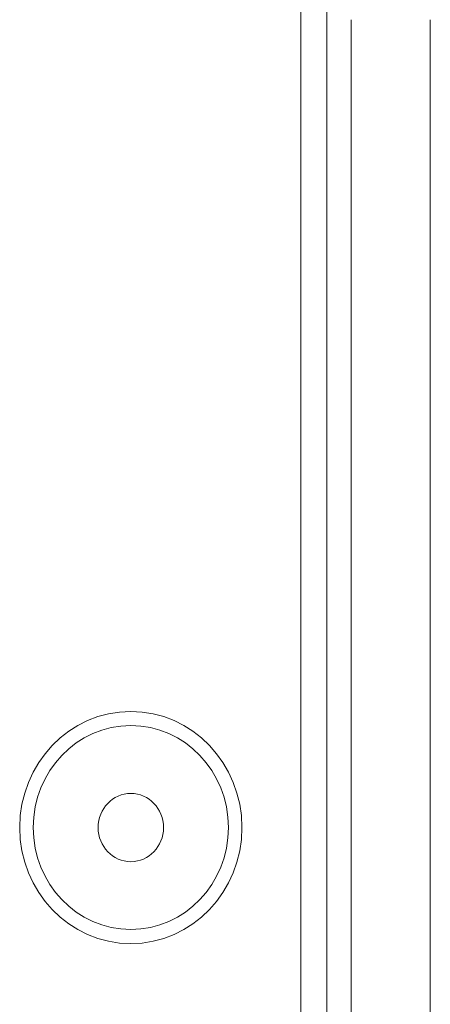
# Model space of a CAD drawing. Header units: millimetres. Extents: x -90830 to 24172, y -102460 to 73669.
# Tile 167 of 198: x 3726 to 3742, y 52303 to 52341. Entities that reach past the tile are written whole.
import ezdxf

# ---------------------------------------------------------------- set-up
doc = ezdxf.new("R2010")
doc.units = ezdxf.units.MM
doc.layers.add('at_Entity', color=253, linetype='Continuous', lineweight=9)

msp = doc.modelspace()

# ---------------------------------------------------------------- linework, layer by layer
at = {"layer": 'at_Entity'}
for p, q in [((3736.6, 53702.098), (3736.6, 52246.201)), ((3737.631, 52361.622), (3737.631, 52244.181)), ((3738.579, 52262.913), (3738.579, 52341.493)), ((3741.705, 52262.913), (3741.705, 52341.493))]:
    msp.add_line(p, q, dxfattribs=at)
for major_axis in [(0, -4.579), (0, -4.021), (0, -1.347)]:
    msp.add_ellipse((3729.896, 52309.635), major_axis=major_axis, ratio=0.957153, dxfattribs=at)

doc.saveas('drawing.dxf')
